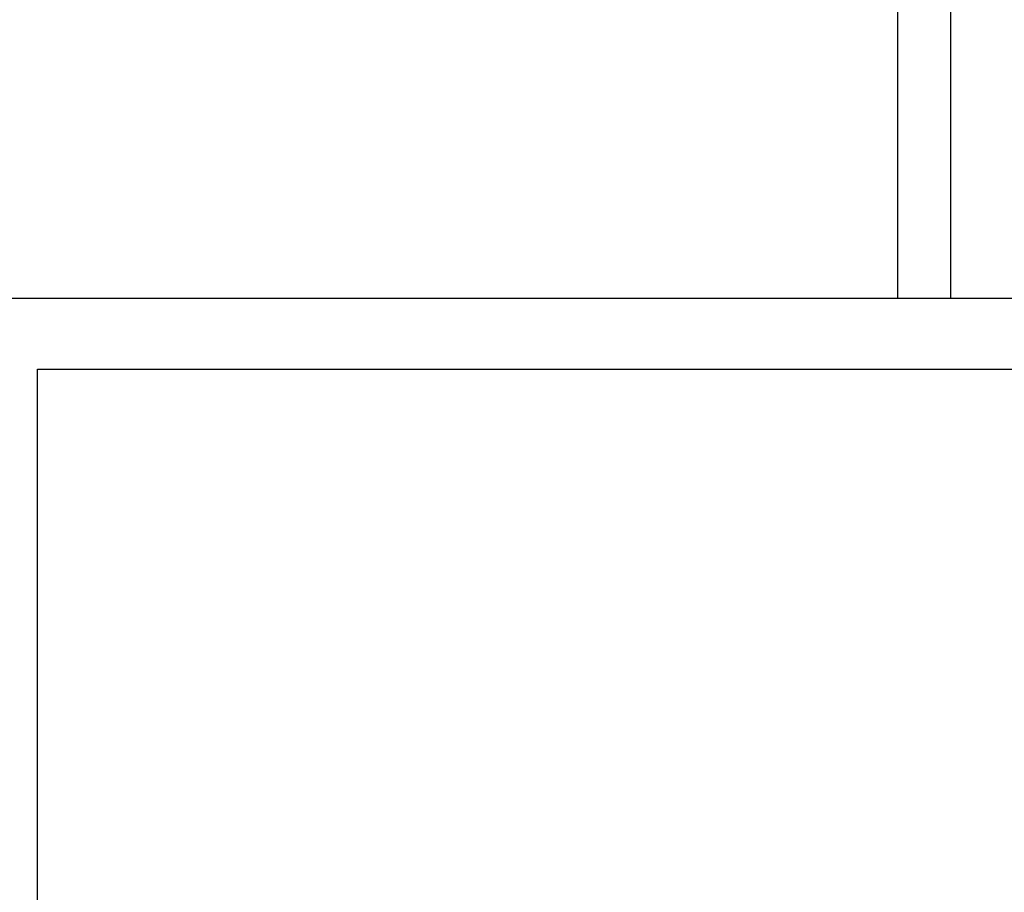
# Model space of a CAD drawing. Header units: inches. Extents: x 36 to 1719, y -84 to 1122.
# Tile 122 of 256: x 745 to 856, y 348 to 447. Entities that reach past the tile are written whole.
import ezdxf

# ---------------------------------------------------------------- set-up
doc = ezdxf.new("R2010")
doc.units = ezdxf.units.IN
doc.header["$LTSCALE"] = 48
doc.header["$MEASUREMENT"] = 0
doc.layers.add('Visible (ANSI)', color=7, linetype='Continuous', lineweight=30)

msp = doc.modelspace()

# ---------------------------------------------------------------- linework, layer by layer
at = {"layer": 'Visible (ANSI)'}
for p, q in [((844.27418, 486.73377), (844.27418, 415.42127)), ((850.27418, 486.73377), (850.27418, 415.42127)), ((1035.91768, 415.42127), (738.91768, 415.42127)), ((746.91768, 407.42127), (1027.91768, 407.42127)), ((746.91768, 261.55577), (746.91768, 407.42127))]:
    msp.add_line(p, q, dxfattribs=at)

doc.saveas('drawing.dxf')
